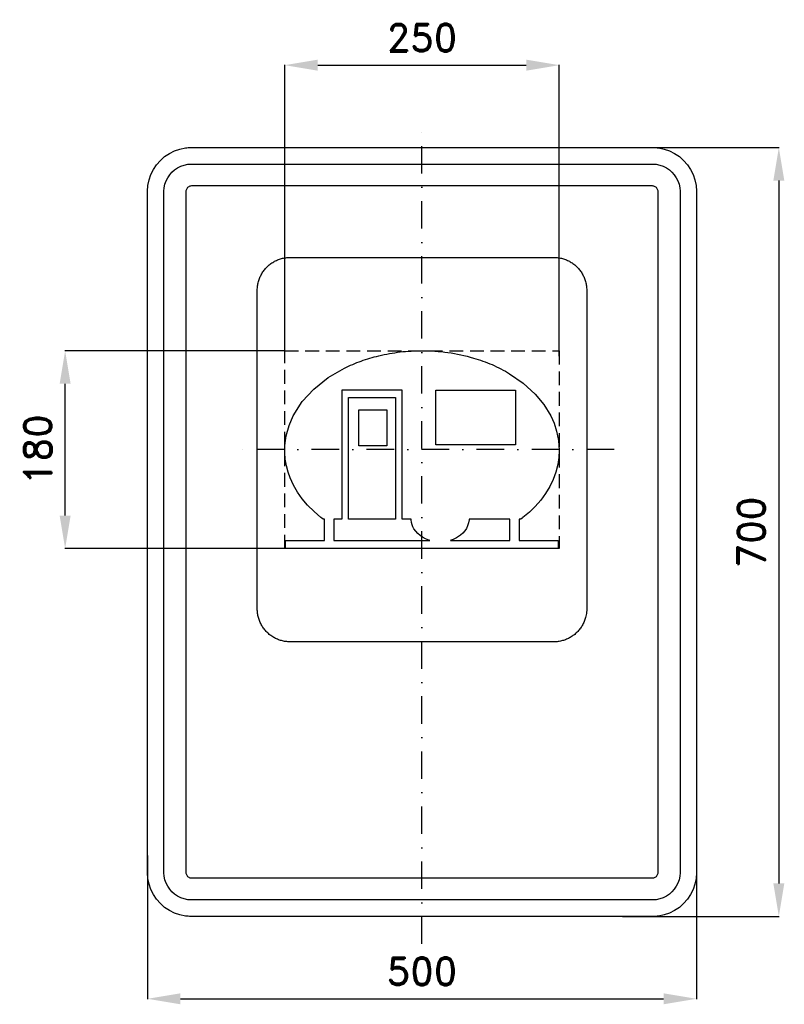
# Model space of a CAD drawing. Header units: millimetres. Extents: x -366 to 330, y -430 to 466.
import ezdxf

# ---------------------------------------------------------------- set-up
doc = ezdxf.new("R2010")
doc.units = ezdxf.units.MM
doc.header["$LTSCALE"] = 5
doc.linetypes.add('ČERCHOVANÁX2', pattern=[2, 1, -0.5, 0, -0.5])
doc.linetypes.add('ČÁRKOVANÁX2', pattern=[1.5, 1, -0.5])
doc.layers.add('Kóty', color=2, linetype='Continuous')
doc.layers.add('Značka', color=7, linetype='Continuous')
doc.styles.get("Standard").update_dxf_attribs({"font": 'romand.shx', "height": 25})
doc.dimstyles.get("Standard").update_dxf_attribs({"dimtxt": 25, "dimasz": 30, "dimexe": 0.18, "dimexo": 0.0625, "dimgap": 12.5, "dimtad": 1, "dimdec": 0, "dimzin": 0, "dimdsep": 46, "dimtxsty": 'Standard', "dimcen": 0.09, "dimadec": 0, "dimazin": 0, "dimtfac": 1, "dimtdec": 0, "dimtofl": 0, "dimtmove": 0, "dimatfit": 3, "dimfxl": 1, "dimtolj": 1, "dimtzin": 0, "dimarcsym": 0})

# ---------------------------------------------------------------- blocks, each defined once
blk = doc.blocks.new('*D0')
at = {"layer": 'Defpoints', "color": 0, "transparency": 16777216}
for p in [(-325, 165), (-125, 165), (-125, -15)]:
    blk.add_point(p, dxfattribs=at)
at = {"layer": 'Kóty', "color": 0, "lineweight": -2, "transparency": 16777216}
for p, q in [((-125.0625, 165), (-325.18, 165)), ((-325, 15), (-325, 135)), ((-125.0625, -15), (-325.18, -15))]:
    blk.add_line(p, q, dxfattribs=at)
at = {"layer": 'Kóty', "color": 0, "transparency": 16777216}
for points in [[(-330, 135), (-320, 135), (-325, 165)], [(-330, 15), (-320, 15), (-325, -15)]]:
    blk.add_solid(points, dxfattribs=at)
at = {"layer": 'Kóty', "color": 0, "transparency": 16777216, "insert": (-350, 75), "char_height": 25, "attachment_point": 5, "rotation": 90}
blk.add_mtext('\\A1;180', dxfattribs=at)
blk = doc.blocks.new('*D1')
at = {"layer": 'Defpoints', "color": 0, "transparency": 16777216}
for p in [(190.52, 350), (182.61, -350), (325, -350)]:
    blk.add_point(p, dxfattribs=at)
at = {"layer": 'Kóty', "color": 0, "lineweight": -2, "transparency": 16777216}
for p, q in [((190.59, 350), (325.18, 350)), ((325, 320), (325, -320)), ((182.67, -350), (325.18, -350))]:
    blk.add_line(p, q, dxfattribs=at)
at = {"layer": 'Kóty', "color": 0, "transparency": 16777216}
for points in [[(320, 320), (330, 320), (325, 350)], [(320, -320), (330, -320), (325, -350)]]:
    blk.add_solid(points, dxfattribs=at)
at = {"layer": 'Kóty', "color": 0, "transparency": 16777216, "insert": (300, 0), "char_height": 25, "attachment_point": 5, "rotation": 90}
blk.add_mtext('\\A1;700', dxfattribs=at)
blk = doc.blocks.new('*D2')
at = {"layer": 'Defpoints', "color": 0, "transparency": 16777216}
for p in [(250, -284.33), (-250, -294.45), (250, -425)]:
    blk.add_point(p, dxfattribs=at)
at = {"layer": 'Kóty', "color": 0, "lineweight": -2, "transparency": 16777216}
for p, q in [((250, -284.4), (250, -425.18)), ((-250, -294.51), (-250, -425.18)), ((-220, -425), (220, -425))]:
    blk.add_line(p, q, dxfattribs=at)
at = {"layer": 'Kóty', "color": 0, "transparency": 16777216}
for points in [[(-220, -420), (-220, -430), (-250, -425)], [(220, -420), (220, -430), (250, -425)]]:
    blk.add_solid(points, dxfattribs=at)
at = {"layer": 'Kóty', "color": 0, "transparency": 16777216, "insert": (0, -400), "char_height": 25, "attachment_point": 5}
blk.add_mtext('\\A1;500', dxfattribs=at)
blk = doc.blocks.new('*D3')
at = {"layer": 'Defpoints', "color": 0, "transparency": 16777216}
for p in [(125, 425), (-125, 160), (125, 160)]:
    blk.add_point(p, dxfattribs=at)
at = {"layer": 'Kóty', "color": 0, "lineweight": -2, "transparency": 16777216}
for p, q in [((-125, 160.0625), (-125, 425.18)), ((-95, 425), (95, 425)), ((125, 160.0625), (125, 425.18))]:
    blk.add_line(p, q, dxfattribs=at)
at = {"layer": 'Kóty', "color": 0, "transparency": 16777216}
for points in [[(-95, 430), (-95, 420), (-125, 425)], [(95, 430), (95, 420), (125, 425)]]:
    blk.add_solid(points, dxfattribs=at)
at = {"layer": 'Kóty', "color": 0, "transparency": 16777216, "insert": (0, 450), "char_height": 25, "attachment_point": 5}
blk.add_mtext('\\A1;250', dxfattribs=at)

msp = doc.modelspace()

# ---------------------------------------------------------------- linework, layer by layer
at = {"layer": 'Značka', "color": 6, "linetype": 'ČERCHOVANÁX2', "ltscale": 5}
for points in [[(0, -375), (0, 375)], [(175, 75), (-175, 75)]]:
    msp.add_lwpolyline(points, dxfattribs=at)
at = {"layer": 'Značka', "color": 5}
for points in [[(-210, -350), (-210.2, -349.9995), (-210.3, -349.9988, -0.0321716), (-215.5, -349.637), (-220.6, -348.5823), (-225.5, -346.9227), (-230.1, -344.5885), (-234.4, -341.714), (-238.3, -338.2843), (-241.7, -334.4026), (-244.6, -330.0906), (-246.9, -325.4605), (-248.6, -320.5549), (-249.7, -315.4767), (-250, -310.314), (-250, -310.157), (-250, -310), (-250, 310), (-250, 310.157), (-250, 310.314), (-249.6, 315.479), (-248.6, 320.555), (-246.9, 325.464), (-244.6, 330.091), (-241.7, 334.402), (-238.3, 338.284), (-234.4, 341.717), (-230.1, 344.589), (-225.5, 346.906), (-220.6, 348.582), (-215.5, 349.654, -0.0367311), (-210.3, 349.999), (-210.2, 350), (-210, 350), (210, 350), (210.2, 350), (210.3, 349.999, -0.0321716), (215.5, 349.637), (220.6, 348.582), (225.5, 346.923), (230.1, 344.589), (234.4, 341.714), (238.3, 338.284), (241.7, 334.403), (244.6, 330.091), (246.9, 325.46), (248.6, 320.555), (249.7, 315.477), (250, 310.314), (250, 310.157), (250, 310), (250, -310), (250, -310.157), (250, -310.314), (249.6, -315.4791), (248.6, -320.5549), (246.9, -325.4636), (244.6, -330.0906), (241.7, -334.4017), (238.3, -338.2843), (234.4, -341.7172), (230.1, -344.5885), (225.5, -346.9061), (220.6, -348.5823), (215.5, -349.6542, -0.0367341), (210.3, -349.9988), (210.2, -349.9996), (210, -350), (-210, -350)], [(-210, -335), (-210.1, -334.9997), (-210.2, -334.9992, -0.0321601), (-213.4, -334.7731), (-216.6, -334.1139), (-219.7, -333.0767), (-222.6, -331.6178), (-225.3, -329.8212), (-227.7, -327.6777), (-229.8, -325.2516), (-231.6, -322.5566), (-233.1, -319.6628), (-234.1, -316.5968), (-234.8, -313.423), (-235, -310.196), (-235, -310.098), (-235, -310), (-235, 310), (-235, 310.098), (-235, 310.196), (-234.8, 313.424), (-234.1, 316.597), (-233.1, 319.665), (-231.6, 322.557), (-229.8, 325.251), (-227.7, 327.678), (-225.3, 329.823), (-222.6, 331.618), (-219.7, 333.066), (-216.6, 334.114), (-213.4, 334.784, -0.0367287), (-210.2, 334.999), (-210.1, 335), (-210, 335), (210, 335), (210.1, 335), (210.2, 334.999, -0.0321789), (213.4, 334.773), (216.6, 334.114), (219.7, 333.077), (222.6, 331.618), (225.3, 329.821), (227.7, 327.678), (229.8, 325.252), (231.6, 322.557), (233.1, 319.663), (234.1, 316.597), (234.8, 313.423), (235, 310.196), (235, 310.098), (235, 310), (235, -310), (235, -310.098), (235, -310.196), (234.8, -313.424), (234.1, -316.5968), (233.1, -319.6648), (231.6, -322.5566), (229.8, -325.2511), (227.7, -327.6777), (225.3, -329.8233), (222.6, -331.6178), (219.7, -333.0663), (216.6, -334.1139), (213.4, -334.7839), (210.2, -334.9992), (210.1, -334.9997), (210, -335), (-210, -335)], [(-120, -100), (-120.12, -100), (-120.24, -99.999, -0.032176), (-124.11, -99.728, -0.0354414), (-127.92, -98.937, -0.0362606), (-131.6, -97.692, -0.0344037), (-135.07, -95.941, -0.0337135), (-138.3, -93.785, -0.0340917), (-141.21, -91.213, -0.0341856), (-143.79, -88.302, -0.0342456), (-145.94, -85.068, -0.0340273), (-147.68, -81.595, -0.0333729), (-148.94, -77.916, -0.0341419), (-149.74, -74.108, -0.0367803), (-150, -70.236), (-150, -70.118), (-150, -70), (-150, 220), (-150, 220.118), (-150, 220.236, -0.0322112), (-149.73, 224.109, -0.035398), (-148.94, 227.916, -0.0362567), (-147.69, 231.598, -0.0344175), (-145.94, 235.068, -0.0337071), (-143.79, 238.301, -0.034076), (-141.21, 241.213, -0.0342033), (-138.3, 243.788, -0.0342414), (-135.07, 245.941, -0.0340198), (-131.6, 247.68, -0.0334199), (-127.92, 248.937, -0.0341212), (-124.11, 249.741, -0.0367502), (-120.24, 249.999), (-120.12, 250), (-120, 250), (120, 250), (120.12, 250), (120.24, 249.999, -0.032176), (124.11, 249.728, -0.0354605), (127.92, 248.937, -0.0362606), (131.6, 247.692, -0.0344109), (135.07, 245.941, -0.0337199), (138.3, 243.785, -0.034086), (141.21, 241.213, -0.0341806), (143.79, 238.302, -0.0342282), (145.94, 235.068, -0.0340198), (147.68, 231.595, -0.0333706), (148.94, 227.916, -0.0341419), (149.74, 224.108, -0.0367795), (150, 220.236), (150, 220.118), (150, 220), (150, -70), (150, -70.118), (150, -70.236), (149.73, -74.109), (148.94, -77.916), (147.69, -81.598, -0.0344283), (145.94, -85.068, -0.0337199), (143.79, -88.301, -0.034076), (141.21, -91.213, -0.0341972), (138.3, -93.788, -0.034235), (135.07, -95.941, -0.034041), (131.6, -97.68, -0.0334197), (127.92, -98.937, -0.0341328), (124.11, -99.741, -0.0367502), (120.24, -99.999), (120.12, -100), (120, -100), (-120, -100)], [(-124.2, -7.721), (-88.7, -7.721), (-88.7, 11.758), (-90.1, 11.758), (-91.1, 12.496), (-92, 13.239), (-98.3, 18.579), (-104.2, 24.438), (-109, 30.167), (-113.4, 36.321), (-117, 42.602), (-120.1, 49.214), (-122, 54.603), (-123.4, 60.14), (-124.5, 66.154), (-125, 72.235), (-125, 73.325), (-125, 74.414), (-124.9, 76.647), (-124.8, 78.879), (-124.4, 83.277), (-123.7, 87.639), (-121.1, 96.872), (-117.3, 105.673), (-109.1, 118.734), (-98.5, 130.078), (-85.3, 140.651), (-70.6, 149.1, -0.0306639), (-55.4, 155.654, -0.0282876), (-39.4, 160.369, -0.0317628), (-19.9, 163.906, -0.0302485), (0, 165, -0.0363817), (23.6, 163.471, -0.0393038), (46.8, 158.404, -0.032542), (63.8, 152.346, -0.0354604), (79.8, 144.049), (92.1, 135.634), (103.1, 125.579), (110.9, 116.156), (117.3, 105.673), (120.3, 98.944), (122.6, 91.924), (124.4, 83.248), (125, 74.414), (124.7, 67.943), (123.7, 61.539), (122, 54.599), (119.5, 47.884), (116.4, 41.311), (112.6, 35.084), (108.1, 28.992), (103.1, 23.312), (97.8, 18.053), (92, 13.239), (91.1, 12.496), (90.1, 11.758), (88.6, 11.758), (88.6, -7.721), (124, -7.721), (124, -15), (-124.2, -15), (-124.2, -7.721)]]:
    msp.add_lwpolyline(points, format="xyb", dxfattribs=at)
for points in [[(-210, -315), (210, -315), (210, -315), (210, -315), (210.7, -314.955), (211.3, -314.823), (211.9, -314.615), (212.5, -314.324), (213.1, -313.964), (213.5, -313.536), (214, -313.05), (214.3, -312.511), (214.6, -311.933), (214.8, -311.319), (215, -310.685), (215, -310.039), (215, -310.02), (215, -310), (215, 310), (215, 310.02), (215, 310.039), (215, 310.685), (214.8, 311.319), (214.6, 311.933), (214.3, 312.511), (214, 313.05), (213.5, 313.536), (213.1, 313.965), (212.5, 314.324), (211.9, 314.613), (211.3, 314.823), (210.7, 314.957), (210, 315), (210, 315), (210, 315), (-210, 315), (-210, 315), (-210, 315), (-210.7, 314.955), (-211.3, 314.823), (-211.9, 314.615), (-212.5, 314.324), (-213.1, 313.964), (-213.5, 313.536), (-214, 313.05), (-214.3, 312.511), (-214.6, 311.933), (-214.8, 311.319), (-215, 310.685), (-215, 310.039), (-215, 310.02), (-215, 310), (-215, -310), (-215, -310.02), (-215, -310.039), (-215, -310.685), (-214.8, -311.319), (-214.6, -311.933), (-214.3, -312.511), (-214, -313.05), (-213.5, -313.536), (-213.1, -313.965), (-212.5, -314.324), (-211.9, -314.613), (-211.3, -314.823), (-210.7, -314.957), (-210, -315), (-210, -315), (-210, -315)], [(-17.9, 11.758), (-17.9, 129.117), (-73, 129.117), (-73, 11.758), (-80.2, 11.758), (-80.2, -7.721), (7, -7.721), (6.6, -7.58), (6.2, -7.436), (3.3, -6.283), (0.5, -4.802), (-1.8, -3.217), (-3.9, -1.364), (-5.7, 0.621), (-7.3, 2.824), (-8.3, 4.665), (-9, 6.61), (-9.6, 8.758), (-9.9, 10.962), (-10, 11.36), (-10, 11.758), (-17.9, 11.758)], [(12.7, 129.117), (85.3, 129.117), (85.3, 79.306), (12.7, 79.306), (12.7, 129.117)], [(-66.9, 122.511), (-24, 122.511), (-24, 11.758), (-66.9, 11.758), (-66.9, 122.511)], [(-57.6, 111.069), (-31.9, 111.069), (-31.9, 78.541), (-57.6, 78.541), (-57.6, 111.069)], [(25.9, -7.721), (80.1, -7.721), (80.1, 11.758), (42.9, 11.758), (42.9, 11.36), (42.9, 10.962), (42.5, 8.248), (41.6, 5.632), (40.5, 3.256), (39, 1.069), (37.2, -1.005), (35.2, -2.838), (33.3, -4.198), (31.4, -5.386), (29.1, -6.524), (26.8, -7.436), (26.3, -7.581), (25.9, -7.721)]]:
    msp.add_lwpolyline(points, dxfattribs=at)
at = {"layer": 'Značka', "color": 6, "linetype": 'ČÁRKOVANÁX2', "ltscale": 2.5}
msp.add_lwpolyline([(-125, -15), (-125, 165), (125, 165), (125, -15), (-125, -15)], dxfattribs=at)

# ---------------------------------------------------------------- dimensions: what is measured, and where the dimension line sits
at = {"layer": 'Kóty'}
for base, p1, p2, picture, middle in [((125, 425), (-125, 160), (125, 160), '*D3', (0, 450)), ((250, -425), (-250, -294.4474), (250, -284.3349), '*D2', (0, -400))]:
    dim = msp.add_linear_dim(base=base, p1=p1, p2=p2, dimstyle='Standard', dxfattribs=at)
    dim.commit()
    dim.dimension.update_dxf_attribs({"geometry": picture, "text_midpoint": middle})
for base, p1, p2, picture, middle in [((325, -350), (190.5244, 350), (182.6082, -350), '*D1', (300, 0)), ((-325, 165), (-125, -15), (-125, 165), '*D0', (-350, 75))]:
    dim = msp.add_linear_dim(base=base, p1=p1, p2=p2, angle=90, dimstyle='Standard', dxfattribs=at)
    dim.commit()
    dim.dimension.update_dxf_attribs({"geometry": picture, "text_midpoint": middle})

doc.saveas('drawing.dxf')
